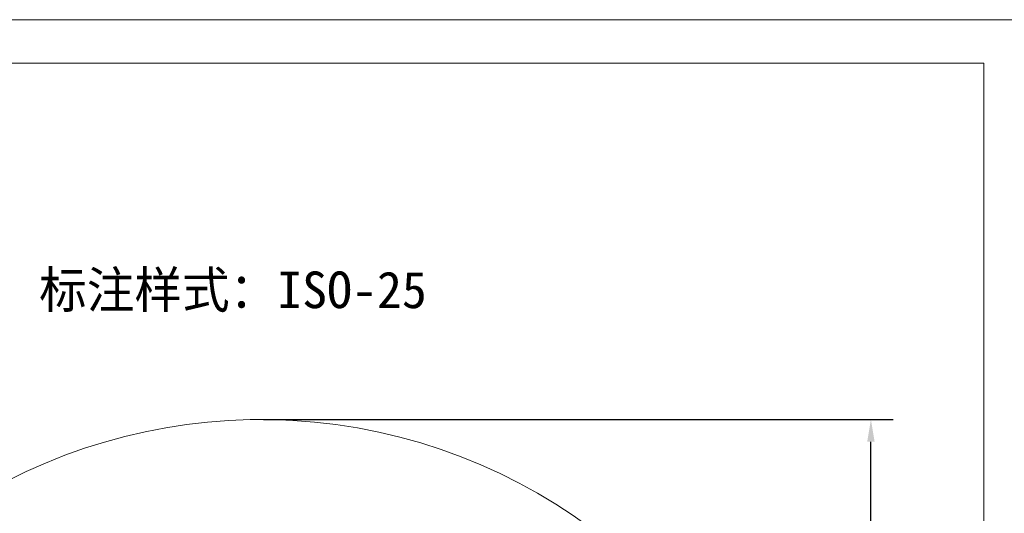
# Model space of a CAD drawing. Header units: millimetres. Extents: x -10540 to 6039, y -7467 to 6433.
# Tile 141 of 177: x -6105 to -786, y 3766 to 6433. Entities that reach past the tile are written whole.
import ezdxf

# ---------------------------------------------------------------- set-up
doc = ezdxf.new("R2010")
doc.units = ezdxf.units.MM
doc.header["$LTSCALE"] = 8
doc.header["$PDSIZE"] = -1
doc.layers.get('Defpoints').update_dxf_attribs({"true_color": 0x5e5e5e})
for name, color, linetype, lineweight in [('1轮廓实线层', 7, 'Continuous', 18), ('2细线层', 4, 'Continuous', 13), ('图框层', 7, 'Continuous', 18)]:
    doc.layers.add(name, color=color, linetype=linetype, lineweight=lineweight)
doc.dimstyles.new('ISO-25', dxfattribs={"dimscale": 20, "dimtxt": 5, "dimasz": 6, "dimexe": 6, "dimexo": 0.625, "dimtad": 1, "dimtoh": 1, "dimdec": 0, "dimtxsty": 'Standard', "dimcen": 2.5, "dimclrd": 1, "dimclre": 1, "dimclrt": 4, "dimadec": 1, "dimazin": 2, "dimtfac": 1, "dimtdec": 0, "dimtmove": 0, "dimatfit": 0, "dimfxl": 1, "dimarcsym": 0})

# ---------------------------------------------------------------- blocks, each defined once
blk = doc.blocks.new('ZwmFrameMain_A4^_^无分区图框^_^portrait')
at = {"layer": '1轮廓实线层'}
for q in [(0, 287), (180, 0)]:
    blk.add_line((180, 287), q, dxfattribs=at)
at = {"layer": '2细线层'}
blk.add_line((185, 292), (-25, 292), dxfattribs=at)
blk = doc.blocks.new('*D87')
at = {"layer": '2细线层', "color": 1, "linetype": 'ByBlock', "lineweight": -2, "transparency": 16777216}
for p, q in [((-4788.7, 4273), (-1386.5, 4273)), ((-1506.5, 792.5), (-1506.5, 4153)), ((-5173.8, 672.5), (-1386.5, 672.5))]:
    blk.add_line(p, q, dxfattribs=at)
at = {"layer": '2细线层', "color": 1, "linetype": 'ByBlock', "transparency": 16777216}
for points in [[(-1526.5, 4153), (-1486.5, 4153), (-1506.5, 4273)], [(-1526.5, 792.5), (-1486.5, 792.5), (-1506.5, 672.5)]]:
    blk.add_solid(points, dxfattribs=at)
at = {"layer": 'Defpoints', "color": 0, "linetype": 'ByBlock', "transparency": 16777216}
for p in [(-4801.2, 4273), (-1506.5, 4273), (-5186.3, 672.5)]:
    blk.add_point(p, dxfattribs=at)
at = {"layer": '2细线层', "color": 4, "linetype": 'ByBlock', "transparency": 16777216, "insert": (-1569.6, 2367.5), "char_height": 100, "attachment_point": 5, "rotation": 90}
blk.add_mtext('3600', dxfattribs=at)

msp = doc.modelspace()

# ---------------------------------------------------------------- linework, layer by layer
at = {"layer": '2细线层', "color": 4, "linetype": 'ByBlock'}
msp.add_arc((-4801.2, 1272.5), 3000.4, 10, 150, dxfattribs=at)

# ---------------------------------------------------------------- block references
at = {"layer": '图框层', "xscale": 46.8, "yscale": 46.8, "zscale": 46.8}
msp.add_blockref('ZwmFrameMain_A4^_^无分区图框^_^portrait', (-9320, -7232.9), dxfattribs=at)

# ---------------------------------------------------------------- texts
at = {"layer": '2细线层', "color": 1, "linetype": 'ByBlock'}
msp.add_text('标注样式：ISO-25', height=197.931, dxfattribs=at).set_placement((-6000, 4874.5))

# ---------------------------------------------------------------- dimensions: what is measured, and where the dimension line sits
at = {"layer": '2细线层', "color": 4, "linetype": 'ByBlock'}
dim = msp.add_linear_dim(base=(-1506.5402, 4272.9666), p1=(-5186.3094, 672.5384), p2=(-4801.1775, 4272.9666), angle=90, dimstyle='ISO-25', dxfattribs=at)
dim.commit()
dim.dimension.update_dxf_attribs({"geometry": '*D87', "text_midpoint": (-1506.5402, 2367.5365), "dimtype": 160})

doc.saveas('drawing.dxf')
